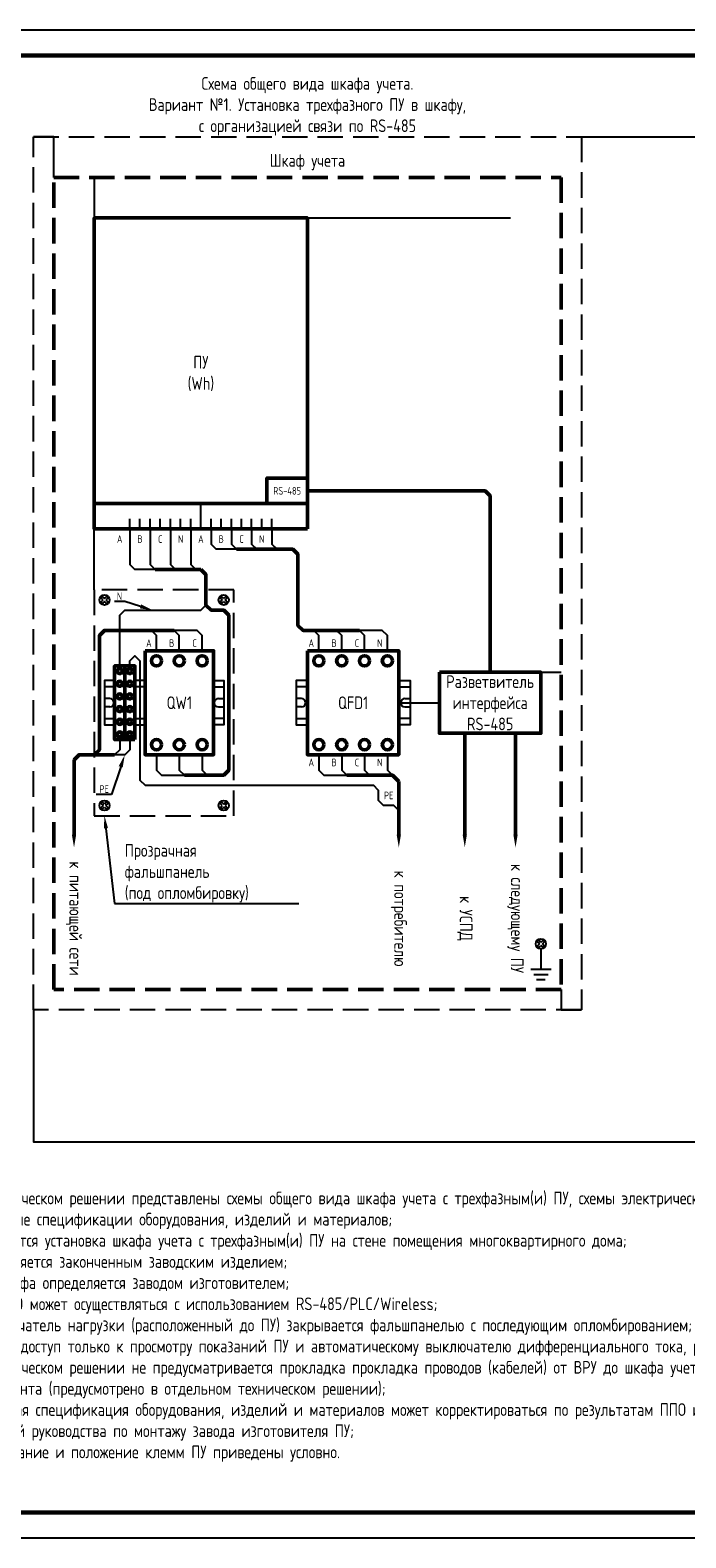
# Model space of a CAD drawing. Header units: millimetres. Extents: x -110 to 4101, y -10868 to 110.
# Tile 46 of 90: x 63 to 192, y -3794 to -3497. Entities that reach past the tile are written whole.
import ezdxf
from ezdxf import colors
from ezdxf.entities.mleader import LeaderData, LeaderLine
from ezdxf.enums import TextEntityAlignment as Align
from ezdxf.math import Vec2, Vec3

# ---------------------------------------------------------------- set-up
doc = ezdxf.new("R2010")
doc.units = ezdxf.units.MM
doc.linetypes.add('GOST2.303 4', pattern=[7, 5, -2, 0])
doc.layers.add('01.Вспомогательный_слой', color=1, linetype='Continuous', plot=False)
doc.layers.add('Формат', color=7, linetype='Continuous', lineweight=25)
doc.layers.add('Формат @ 1', color=7, linetype='Continuous', lineweight=25)
doc.styles.add('ЭП', font='GOST.TTF')

# ---------------------------------------------------------------- blocks, each defined once
blk = doc.blocks.new('*U75')
at = {"layer": 'Формат', "color": 7, "linetype": 'Continuous', "lineweight": 25}
blk.add_lwpolyline([(-210, -5), (210, -5), (210, 292), (-210, 292)], close=True, dxfattribs=at)
at = {"layer": 'Формат', "color": 7, "linetype": 'Continuous', "lineweight": 60}
blk.add_lwpolyline([(-190, 0), (205, 0), (205, 287), (-190, 287)], close=True, dxfattribs=at)
at = {"layer": 'Формат', "color": 7, "linetype": 'Continuous', "lineweight": 25, "style": 'ЭП', "flags": 8}
for tag, p in [('СОГЛ_ФИО_1', (-197.5, 106)), ('СОГЛ_ФИО_2', (-192.5, 106)), ('СОГЛ_ДОЛЖ_1', (-197.5, 86)), ('СОГЛ_ДОЛЖ_2', (-192.5, 86))]:
    blk.add_attdef(tag, text='', height=2.5, rotation=90, dxfattribs=at).set_placement(p, align=Align.MIDDLE_LEFT)
for tag, height, p in [('ОБОЗНАЧЕНИЕ', 5, (145, 50)), ('ОБЪЕКТ', 2.5, (145, 37.5)), ('НАИМЕНОВАНИЕ', 2.5, (120, 22.5)), ('Стадия', 2.5, (162.5, 20)), ('Лист', 2.5, (177.5, 20)), ('Листов', 2.5, (195, 20)), ('НАИМ_ИЗОБРАЖЕНИЙ', 2.5, (120, 7.5))]:
    blk.add_attdef(tag, text='', height=height, dxfattribs=at).set_placement(p, align=Align.MIDDLE_CENTER)
for tag, p in [('изм.№', (21, 37.5)), ('изм.№_док.', (50.5, 37.5)), ('изм.уч.', (31, 37.5)), ('изм.лист', (41, 37.5)), ('изм_дата', (76, 37.5)), ('Должн_1', (21, 27.5)), ('ФИО_1', (41, 27.5)), ('дата_1', (76, 27.5)), ('ДОЛЖН_2', (21, 22.5)), ('ФИО_2', (41, 22.5)), ('дата_2', (76, 22.5)), ('Должн_3', (21, 17.5)), ('ФИО_3', (41, 17.5)), ('дата_3', (76, 17.5)), ('ДОЛЖН_4', (21, 12.5)), ('ФИО_4', (41, 12.5)), ('дата_4', (76, 12.5)), ('ДОЛЖН_5', (21, 7.5)), ('ФИО_5', (41, 7.5)), ('дата_5', (76, 7.5)), ('ДОЛЖН_6', (21, 2.5)), ('ФИО_6', (41, 2.5)), ('дата_6', (76, 2.5)), ('ФОРМ.ЛИСТА', (155, -2.5))]:
    blk.add_attdef(tag, text='', height=2.5, dxfattribs=at).set_placement(p, align=Align.MIDDLE_LEFT)
blk.add_attdef('N_ИНВ', text='', height=2.5, rotation=90, dxfattribs=at).set_placement((-193.5, 12.5), align=Align.MIDDLE_CENTER)

msp = doc.modelspace()

# ---------------------------------------------------------------- linework, layer by layer
at = {"linetype": 'GOST2.303 4', "lineweight": 50}
msp.add_lwpolyline([(67.5, -3526), (167.5, -3526), (167.5, -3686), (67.5, -3686)], close=True, dxfattribs=at)
at = {"lineweight": 50}
for points in [[(117.5, -3595.25), (75.5, -3595.25), (75.5, -3534), (117.5, -3534)], [(117.5, -3590.25), (109.5, -3590.25), (109.5, -3585.25), (117.5, -3585.25)], [(85.5, -3619.25), (99, -3619.25), (99, -3639.75), (85.5, -3639.75)], [(117.5, -3619.25), (135.5, -3619.25), (135.5, -3639.75), (117.5, -3639.75)], [(81.5, -3636.75), (79.5, -3636.75), (79.5, -3622.25), (81.5, -3622.25)], [(83.5, -3636.75), (81.5, -3636.75), (81.5, -3622.25), (83.5, -3622.25)]]:
    msp.add_lwpolyline(points, close=True, dxfattribs=at)
for points in [[(117.5, -3587.75), (152.5, -3587.75), (153.5, -3588.75), (153.5, -3623.5)], [(75.5, -3590.25), (117.5, -3590.25)], [(127.75, -3615.25), (116.625, -3615.25), (115.625, -3614.25), (115.625, -3600.25), (114.625, -3599.25), (103.5, -3599.25)], [(87.5, -3603.25), (96.5, -3603.25)], [(93.25, -3643.75), (101, -3643.75), (102, -3642.75), (102, -3612.25), (101, -3611.25), (98.5, -3611.25), (97.5, -3610.25), (97.5, -3604.25), (96.5, -3603.25), (96.5, -3603.25)], [(76.5, -3636.75), (76.5, -3616.25), (77.5, -3615.25), (91.25, -3615.25)], [(76.5, -3636.75), (76.5, -3638.75), (75.5, -3639.75), (75.5, -3639.75)], [(148.5, -3635.5), (148.5, -3655.5)], [(158.5, -3635.5), (158.5, -3655.5)], [(79.5, -3639.75), (72.5, -3639.75), (71.5, -3640.75), (71.5, -3640.75)], [(71.5, -3640.75), (71.5, -3655.5)], [(125.25, -3643.75), (134.25, -3643.75), (135.5, -3645)], [(135.5, -3645), (135.5, -3655.5)]]:
    msp.add_lwpolyline(points, dxfattribs=at)
for points in [[(75.5, -3590.25), (75.5, -3595.25)], [(77.217, -3609.25), (76.793, -3608.826), (77.076, -3608.543), (77.5, -3608.967)], [(77.5, -3608.967), (77.924, -3608.543), (78.207, -3608.826), (77.783, -3609.25)], [(101, -3608.967), (100.576, -3608.543), (100.293, -3608.826), (100.717, -3609.25)], [(101.283, -3609.25), (101.707, -3608.826), (101.424, -3608.543), (101, -3608.967)], [(77.5, -3609.533), (77.076, -3609.957), (76.793, -3609.674), (77.217, -3609.25)], [(77.783, -3609.25), (78.207, -3609.674), (77.924, -3609.957), (77.5, -3609.533)], [(100.717, -3609.25), (100.293, -3609.674), (100.576, -3609.957), (101, -3609.533)], [(101, -3609.533), (101.424, -3609.957), (101.707, -3609.674), (101.283, -3609.25)], [(79.5, -3625.125), (77.5, -3625.125), (77.5, -3633.875), (79.5, -3633.875)], [(85.5, -3625.125), (83.5, -3625.125)], [(99, -3625.125), (101, -3625.125), (101, -3633.875), (99, -3633.875)], [(117.5, -3625.125), (115.25, -3625.125), (115.25, -3633.875), (117.5, -3633.875)], [(135.5, -3625.125), (137.75, -3625.125), (137.75, -3633.875), (135.5, -3633.875)], [(79.5, -3626.375), (77.5, -3626.375), (77.5, -3632.625), (79.5, -3632.625)], [(78.563, -3628.688), (77.5, -3628.688)], [(85.5, -3626.375), (83.5, -3626.375)], [(99, -3626.375), (101, -3626.375), (101, -3632.625), (99, -3632.625)], [(99.938, -3628.688), (101, -3628.688)], [(117.5, -3626.375), (115.25, -3626.375), (115.25, -3632.625), (117.5, -3632.625)], [(116.313, -3628.688), (115.25, -3628.688)], [(135.5, -3626.375), (137.75, -3626.375), (137.75, -3632.625), (135.5, -3632.625)], [(136.688, -3628.688), (137.75, -3628.688)], [(78.563, -3630.313), (77.5, -3630.313)], [(99.938, -3630.313), (101, -3630.313)], [(116.313, -3630.313), (115.25, -3630.313)], [(136.688, -3630.313), (137.75, -3630.313)], [(83.5, -3632.625), (85.5, -3632.625)], [(83.5, -3633.875), (85.5, -3633.875)], [(77.5, -3649.467), (77.076, -3649.043), (76.793, -3649.326), (77.217, -3649.75)], [(77.217, -3649.75), (76.793, -3650.174), (77.076, -3650.457), (77.5, -3650.033)], [(77.783, -3649.75), (78.207, -3649.326), (77.924, -3649.043), (77.5, -3649.467)], [(77.5, -3650.033), (77.924, -3650.457), (78.207, -3650.174), (77.783, -3649.75)], [(100.717, -3649.75), (100.293, -3649.326), (100.576, -3649.043), (101, -3649.467)], [(101, -3650.033), (100.576, -3650.457), (100.293, -3650.174), (100.717, -3649.75)], [(101, -3649.467), (101.424, -3649.043), (101.707, -3649.326), (101.283, -3649.75)], [(101.283, -3649.75), (101.707, -3650.174), (101.424, -3650.457), (101, -3650.033)], [(163.5, -3676.717), (163.076, -3676.293), (162.793, -3676.576), (163.217, -3677)], [(163.783, -3677), (164.207, -3676.576), (163.924, -3676.293), (163.5, -3676.717)], [(163.217, -3677), (162.793, -3677.424), (163.076, -3677.707), (163.5, -3677.283)], [(163.5, -3677.283), (163.924, -3677.707), (164.207, -3677.424), (163.783, -3677)]]:
    msp.add_lwpolyline(points)
at = {"ltscale": 0.2}
for points in [[(82.5, -3595.25), (82.5, -3602.25), (83.5, -3603.25), (83.5, -3603.25)], [(86.5, -3595.25), (86.5, -3602.25), (87.5, -3603.25), (87.5, -3603.25)], [(90.5, -3595.25), (90.5, -3602.25), (91.5, -3603.25), (91.5, -3603.25)], [(94.5, -3595.25), (94.5, -3602.25), (95.5, -3603.25), (95.5, -3603.25)], [(98.5, -3595.25), (98.5, -3598.25), (99.5, -3599.25), (99.5, -3599.25)], [(102.5, -3595.25), (102.5, -3598.25), (103.5, -3599.25), (103.5, -3599.25)], [(106.5, -3595.25), (106.5, -3598.25), (107.5, -3599.25), (107.5, -3599.25)], [(110.5, -3595.25), (110.5, -3598.25), (111.5, -3599.25), (111.5, -3599.25)], [(103.5, -3599.25), (99.5, -3599.25)], [(87.5, -3603.25), (83.5, -3603.25)], [(80.5, -3622.25), (80.5, -3612.25), (81.5, -3611.25), (96.5, -3611.25), (97.5, -3610.25), (97.5, -3610.25)], [(92.25, -3619.25), (92.25, -3616.25), (91.25, -3615.25), (86.75, -3615.25)], [(87.75, -3619.25), (87.75, -3616.25), (86.75, -3615.25), (86.75, -3615.25)], [(96.75, -3619.25), (96.75, -3616.25), (95.75, -3615.25), (91.25, -3615.25)], [(119.75, -3619.25), (119.75, -3616.25), (118.75, -3615.25), (118.75, -3615.25)], [(124.25, -3619.25), (124.25, -3616.25), (123.25, -3615.25), (123.25, -3615.25)], [(133.25, -3619.25), (133.25, -3616.25), (132.25, -3615.25), (127.75, -3615.25)], [(128.75, -3619.25), (128.75, -3616.25), (127.75, -3615.25), (127.75, -3615.25)], [(82.5, -3622.25), (82.5, -3621.25), (83.5, -3620.25), (83.5, -3620.25), (84.5, -3621.25), (84.5, -3644.75), (85.5, -3645.75), (130.5, -3645.75)], [(80.5, -3636.75), (80.5, -3638.75), (79.5, -3639.75), (79.5, -3639.75)], [(82.5, -3636.75), (82.5, -3638.75), (81.5, -3639.75), (81.5, -3639.75)], [(81.5, -3639.75), (79.5, -3639.75)], [(87.75, -3639.75), (87.75, -3642.75), (88.75, -3643.75), (93.25, -3643.75)], [(92.25, -3639.75), (92.25, -3642.75), (93.25, -3643.75), (93.25, -3643.75)], [(96.75, -3639.75), (96.75, -3642.75), (97.75, -3643.75), (97.75, -3643.75)], [(119.75, -3639.75), (119.75, -3642.75), (120.75, -3643.75), (125.25, -3643.75)], [(124.25, -3639.75), (124.25, -3642.75), (125.25, -3643.75), (125.25, -3643.75)], [(128.75, -3639.75), (128.75, -3642.75), (129.75, -3643.75), (129.75, -3643.75)], [(133.25, -3639.75), (133.25, -3642.75), (134.25, -3643.75), (134.25, -3643.75)], [(135.5, -3650.75), (135.5, -3650.75), (134.5, -3649.75), (132.5, -3649.75), (131.5, -3648.75), (131.5, -3646.75), (130.5, -3645.75), (130.5, -3645.75)]]:
    msp.add_lwpolyline(points, dxfattribs=at)
at = {"linetype": 'GOST2.303 4'}
msp.add_lwpolyline([(75.5, -3651.75), (103, -3651.75), (103, -3607.25), (75.5, -3607.25)], close=True, dxfattribs=at)
at = {"lineweight": 50, "ltscale": 2}
msp.add_lwpolyline([(143.5, -3623.5), (163.5, -3623.5), (163.5, -3635.5), (143.5, -3635.5)], close=True, dxfattribs=at)
at = {"ltscale": 2}
for points in [[(163.5, -3678), (163.5, -3678), (163.5, -3682)], [(161.5, -3682), (165.5, -3682)], [(162.077, -3683), (164.923, -3683)], [(162.655, -3684), (164.345, -3684)]]:
    msp.add_lwpolyline(points, dxfattribs=at)
for centre in [(77.5, -3609.25), (101, -3609.25), (77.5, -3649.75), (101, -3649.75), (163.5, -3677)]:
    msp.add_circle(centre, 1)
at = {"lineweight": 50}
for centre, radius in [((87.75, -3621.25), 1), ((92.25, -3621.25), 1), ((96.75, -3621.25), 1), ((119.75, -3621.25), 1), ((124.25, -3621.25), 1), ((128.75, -3621.25), 1), ((133.25, -3621.25), 1), ((80.5, -3623.25), 0.5), ((82.5, -3623.25), 0.5), ((80.5, -3625.75), 0.5), ((82.5, -3625.75), 0.5), ((80.5, -3628.25), 0.5), ((82.5, -3628.25), 0.5), ((80.5, -3630.75), 0.5), ((82.5, -3630.75), 0.5), ((80.5, -3633.25), 0.5), ((80.5, -3635.75), 0.5), ((82.5, -3633.25), 0.5), ((82.5, -3635.75), 0.5), ((87.75, -3637.75), 1), ((92.25, -3637.75), 1), ((96.75, -3637.75), 1), ((119.75, -3637.75), 1), ((124.25, -3637.75), 1), ((128.75, -3637.75), 1), ((133.25, -3637.75), 1)]:
    msp.add_circle(centre, radius, dxfattribs=at)
for centre, start, end in [((78.563, -3629.5), 270, 90), ((99.938, -3629.5), 90, 270), ((116.313, -3629.5), 270, 90), ((136.688, -3629.5), 90, 270)]:
    msp.add_arc(centre, 0.812, start, end)
for points in [[(71.917, -3655.5), (71.083, -3655.5), (71.5, -3658)], [(135.917, -3655.5), (135.083, -3655.5), (135.5, -3658)], [(148.917, -3655.5), (148.083, -3655.5), (148.5, -3658)], [(158.917, -3655.5), (158.083, -3655.5), (158.5, -3658)]]:
    msp.add_solid(points)
at = {"layer": '01.Вспомогательный_слой', "ltscale": 0.2}
for points in [[(67.5, -3526), (67.5, -3518), (63.5, -3518)], [(171.5, -3518), (195.5, -3518)], [(75.5, -3526), (75.5, -3534)], [(117.5, -3534), (157.5, -3534)], [(84.5, -3595.25), (82.5, -3595.25), (82.5, -3593.25)], [(86.5, -3595.25), (84.5, -3595.25), (84.5, -3593.25)], [(88.5, -3595.25), (86.5, -3595.25), (86.5, -3593.25)], [(90.5, -3595.25), (88.5, -3595.25), (88.5, -3593.25)], [(92.5, -3595.25), (90.5, -3595.25), (90.5, -3593.25)], [(94.5, -3595.25), (92.5, -3595.25), (92.5, -3593.25)], [(96.5, -3595.25), (94.5, -3595.25), (94.5, -3593.25)], [(96.5, -3595.25), (98.5, -3595.25), (98.5, -3593.25)], [(98.5, -3595.25), (100.5, -3595.25), (100.5, -3593.25)], [(100.5, -3595.25), (102.5, -3595.25), (102.5, -3593.25)], [(102.5, -3595.25), (104.5, -3595.25), (104.5, -3593.25)], [(104.5, -3595.25), (106.5, -3595.25), (106.5, -3593.25)], [(106.5, -3595.25), (108.5, -3595.25), (108.5, -3593.25)], [(108.5, -3595.25), (110.5, -3595.25), (110.5, -3593.25)], [(75.5, -3607.25), (75.5, -3595.25)], [(94.25, -3595.25), (98.75, -3595.25)], [(98.796, -3595.25), (103.296, -3595.25)], [(75.5, -3607.25), (75.5, -3599.25)], [(79.5, -3625.125), (77.5, -3625.125)], [(163.5, -3623.5), (167.5, -3623.5)], [(135.5, -3629.5), (143.5, -3629.5)], [(167.5, -3686), (167.5, -3690), (171.5, -3690)], [(63.5, -3690), (63.5, -3716), (391.5, -3716), (391.5, -3708)]]:
    msp.add_lwpolyline(points, dxfattribs=at)
at = {"layer": '01.Вспомогательный_слой', "linetype": 'GOST2.303 4'}
msp.add_lwpolyline([(63.5, -3518), (171.5, -3518), (171.5, -3690), (63.5, -3690)], close=True, dxfattribs=at)
at = {"layer": '01.Вспомогательный_слой'}
msp.add_lwpolyline([(96.5, -3595.25), (96.5, -3590.25)], dxfattribs=at)

# ---------------------------------------------------------------- block references
at = {"layer": 'Формат @ 1', "color": 0, "ltscale": 0.7}
msp.add_blockref('*U75', (220, -3789), dxfattribs=at)

# ---------------------------------------------------------------- texts
at = {"style": 'ЭП'}
for s, insert, char_height, width, attachment_point in [('Схема общего вида шкафа учета. ^JВариант №1. Установка трехфазного ПУ в шкафу, ^Jс организацией связи по RS-485', (117.5, -3512), 2.5, 108, 5), ('Шкаф учета', (117.5, -3523), 2.5, 100, 5), ('ПУ \\P(Wh)', (96.5, -3564.625), 2.5, 42, 5), ('RS-485', (113.5, -3587.75), 1.5, 8, 5), ('\\A1;A', (80.5, -3597.25), 1.5, 4, 5), ('\\A1;B', (84.5, -3597.25), 1.5, 4, 5), ('\\A1;C', (88.5, -3597.25), 1.5, 4, 5), ('\\A1;N', (92.5, -3597.25), 1.5, 4, 5), ('\\A1;A', (96.5, -3597.25), 1.5, 4, 5), ('\\A1;B', (100.5, -3597.25), 1.5, 4, 5), ('\\A1;C', (104.5, -3597.25), 1.5, 4, 5), ('\\A1;N', (108.5, -3597.25), 1.5, 4, 5), ('A', (86.25, -3617.75), 1.5, 3, 5), ('B', (90.75, -3617.75), 1.5, 3, 5), ('C', (95.25, -3617.75), 1.5, 3, 5), ('A', (118.25, -3617.75), 1.5, 3, 5), ('B', (122.75, -3617.75), 1.5, 3, 5), ('C', (127.25, -3617.75), 1.5, 3, 5), ('N', (131.75, -3617.75), 1.5, 3, 5), ('N', (131.75, -3617.75), 1.5, 3, 5), ('{\\C0;Разветвитель интерфейса \\PRS-485}', (153.5, -3629.5), 2.5, 20, 5), ('QW1', (92.25, -3629.5), 2.5, 13.5, 5), ('QFD1', (126.5, -3629.5), 2.5, 18, 5), ('A', (118.25, -3641.25), 1.5, 3, 5), ('B', (122.75, -3641.25), 1.5, 3, 5), ('C', (127.25, -3641.25), 1.5, 3, 5), ('N', (131.75, -3641.25), 1.5, 3, 5), ('N', (131.75, -3641.25), 1.5, 3, 5), ('\\A1;PE', (133.5, -3647.75), 1.5, 4, 5), ('Примечание:\\P\\pi-2.5,l2.5,t2.5,5;1.^IВ данном техническом решении представлены схемы общего вида шкафа учета с трехфазным(и) ПУ, схемы электрическая подключения и \\P\\pi0,t5;предварительные спецификации оборудования, изделий и материалов;\\P\\pi-2.5,t2.5,5;2.^IПредусматривается установка шкафа учета с трехфазным(и) ПУ на стене помещения многоквартирного дома;\\P3.^IШкаф учета является законченным заводским изделием;\\P4.^IКомпоновка шкафа определяется заводом изготовителем;\\P5.^IСвязь ПУ с ИВКЭ может осуществляться с использованием RS-485/PLC/Wireless;\\P6.^IВводной выключатель нагрузки (расположенный до ПУ) закрывается фальшпанелью с последующим опломбированием;\\P7.^IАбонент имеет доступ только к просмотру показаний ПУ и автоматическому выключателю дифференциального тока, расположенному после ПУ;\\P8.^IВ данном техническом решении не предусматривается прокладка прокладка проводов (кабелей) от ВРУ до шкафа учета и от шкафа учета до \\P\\pi0,t5;квартиры абонента (предусмотрено в отдельном техническом решении);\\P\\pi-2.5,t2.5,5;9.^IПредварительная спецификация оборудования, изделий и материалов может корректироваться по результатам ППО и в зависимости от требований \\P\\pi0,t5;и рекомендаций руководства по монтажу завода изготовителя ПУ;\\P\\pi-5,l5;10.^I* - наименование и положение клемм ПУ приведены условно.', (38, -3779), 2.5, 198, 7)]:
    msp.add_mtext(s, dxfattribs=dict(at, insert=insert, char_height=char_height, width=width, attachment_point=attachment_point))
at = {"char_height": 2.5, "width": 25.5, "attachment_point": 5, "rotation": 270, "style": 'ЭП'}
for s, insert in [('к потребителю', (135.5, -3672)), ('к следующему ПУ', (158.5, -3672)), ('к питающей сети', (71.5, -3672)), ('к УСПД', (148.5, -3672))]:
    msp.add_mtext(s, dxfattribs=dict(at, insert=insert))

# ---------------------------------------------------------------- leaders
ml = msp.add_multileader_mtext('Standard')
ml.set_content('{\\C256;N}', color=250, style='ЭП')
ml.set_leader_properties()
ml.build(insert=Vec2(0, 0))
ml.multileader.update_dxf_attribs({"text_left_attachment_type": 5, "text_right_attachment_type": 5, "dogleg_length": 0, "arrow_head_size": 2.5})
ctx = ml.context
ctx.base_point, ctx.char_height, ctx.arrow_head_size, ctx.landing_gap_size, ctx.plane_origin = Vec3(79.73, -3609.554), 1.5, 2.5, 0.5, Vec3(97.595, -3597.436)
ctx.left_attachment, ctx.right_attachment, ctx.text_align_type = 5, 5, 2
notes = []
notes.append((ctx, [(1, (1, 1, 0), (81.481, -3609.554), (-1, 0), 0, [(0, [(87, -3611.25)], 0, [])])]))
ctx.mtext.insert, ctx.mtext.alignment, ctx.mtext.flow_direction = Vec3(80.981, -3607.754), 3, 5
ml = msp.add_multileader_mtext('Standard')
ml.set_content('{\\C256;PE}', color=250, style='ЭП')
ml.set_leader_properties()
ml.build(insert=Vec2(0, 0))
ml.multileader.update_dxf_attribs({"text_left_attachment_type": 5, "text_right_attachment_type": 5, "dogleg_length": 0, "arrow_head_size": 2.5})
ctx = ml.context
ctx.base_point, ctx.char_height, ctx.arrow_head_size, ctx.landing_gap_size, ctx.plane_origin = Vec3(76.268, -3647.55), 1.5, 2.5, 0.5, Vec3(94.99, -3634.932)
ctx.left_attachment, ctx.right_attachment, ctx.text_align_type = 5, 5, 2
notes.append((ctx, [(1, (1, 1, 0), (78.876, -3647.55), (-1, 0), 0, [(0, [(81.5, -3639.75)], 0, [])])]))
ctx.mtext.insert, ctx.mtext.alignment, ctx.mtext.flow_direction = Vec3(78.376, -3645.75), 3, 5
ml = msp.add_multileader_mtext('Standard')
ml.set_content('{\\C256;Прозрачная ^Jфальшпанель ^J(под опломбировку)}', color=250, style='ЭП')
ml.set_leader_properties()
ml.build(insert=Vec2(0, 0))
ml.multileader.update_dxf_attribs({"text_left_attachment_type": 5, "text_right_attachment_type": 5, "dogleg_length": 0, "arrow_head_size": 2.5})
ctx = ml.context
ctx.base_point, ctx.char_height, ctx.arrow_head_size, ctx.plane_origin = Vec3(79.5, -3669.052), 2.5, 2.5, Vec3(92.349, -3651.325)
ctx.left_attachment, ctx.right_attachment = 5, 5
notes.append((ctx, [(0, (1, 1, 0), (79.5, -3669.052), (1, 0), 0, [(0, [(77.5, -3651.75)], 0, [])])]))
ctx.mtext.insert, ctx.mtext.flow_direction = Vec3(81.5, -3657.327), 5
for ctx, leaders in notes:
    for number, flags, end, landing, length, lines in leaders:
        leader = LeaderData()
        leader.index, (leader.has_last_leader_line, leader.has_dogleg_vector, leader.attachment_direction) = number, flags
        leader.last_leader_point, leader.dogleg_vector, leader.dogleg_length = Vec3(end), Vec3(landing), length
        for number, points, colour, breaks in lines:
            line = LeaderLine()
            line.index, line.vertices, line.color, line.breaks = number, Vec3.list(points), colors.encode_raw_color(colour), breaks
            leader.lines.append(line)
        ctx.leaders.append(leader)

doc.saveas('drawing.dxf')
